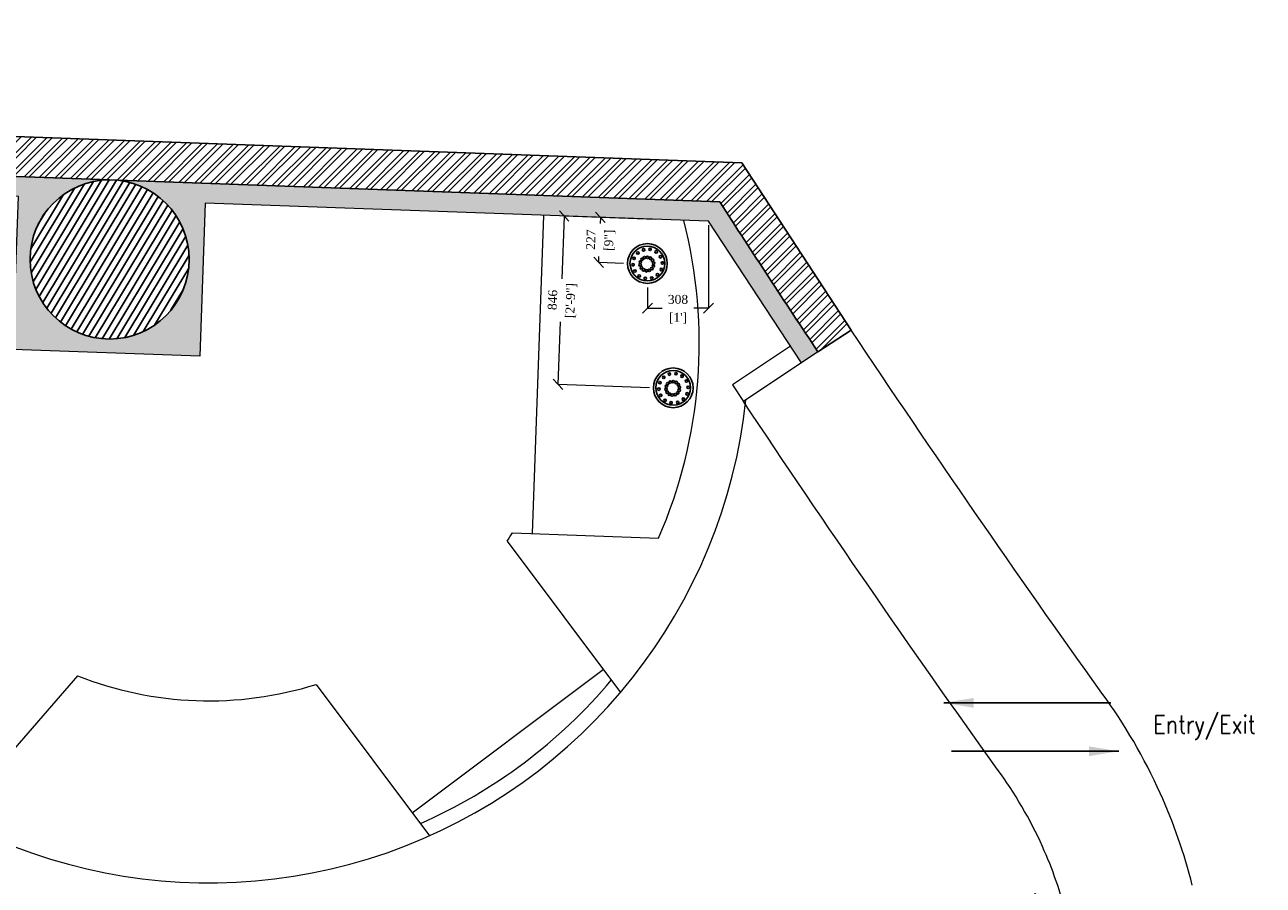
# Model space of a CAD drawing. Header units: millimetres. Extents: x 256680 to 410391, y -77299 to -22623.
# Tile 197 of 202: x 389704 to 395931, y -59976 to -55652. Entities that reach past the tile are written whole.
import ezdxf

# ---------------------------------------------------------------- set-up
doc = ezdxf.new("R2010")
doc.units = ezdxf.units.MM
doc.header["$LTSCALE"] = 2.5
for name, color, linetype, lineweight in [('CKD Equipments', 252, 'Continuous', 0), ('ELEVATION 1', 143, 'Continuous', 18), ('FURNITURES', 30, 'Continuous', 15), ('HATCH LIGHT', 250, 'Continuous', 0), ('HATCH MEDIUM', 251, 'Continuous', 5), ('ROOM TEXT', 7, 'Continuous', 5), ('TREES', 55, 'Continuous', 5), ('WALL', 132, 'Continuous', 25)]:
    doc.layers.add(name, color=color, linetype=linetype, lineweight=lineweight)
doc.layers.add('CKD Plumbing', color=6, linetype='Continuous')
doc.layers.add('sp04000g0$0$S-COLS-PATT', color=252, linetype='Continuous')
doc.styles.add('CKD_Dimension Text', font='BOOKOSI.TTF')
doc.styles.add('MTEXT', font='romans.shx', dxfattribs={"width": 0.85})
doc.styles.get("Standard").update_dxf_attribs({"font": 'GOTHIC.TTF'})
doc.dimstyles.new('AJKD_30', dxfattribs={"dimscale": 30, "dimtxt": 2, "dimasz": 1, "dimexe": 0.8, "dimexo": 0.8, "dimgap": 0.5, "dimtad": 1, "dimdec": 0, "dimzin": 0, "dimdsep": 46, "dimtxsty": 'Standard', "dimblk": 'ARCHTICK', "dimcen": 0.125, "dimclrd": 251, "dimclre": 251, "dimclrt": 42, "dimadec": 0, "dimazin": 0, "dimtfac": 1, "dimtdec": 0, "dimtix": 1, "dimtmove": 0, "dimatfit": 3, "dimfxl": 1, "dimtolj": 1, "dimtzin": 0, "dimarcsym": 1})
doc.dimstyles.new('CKD-Dimensions', dxfattribs={"dimtxt": 45, "dimasz": 50, "dimexe": 0, "dimexo": 20, "dimgap": 20, "dimtad": 0, "dimdec": 0, "dimzin": 4, "dimdsep": 46, "dimtxsty": 'CKD_Dimension Text', "dimblk": 'OBLIQUE', "dimcen": 12, "dimclrd": 150, "dimclre": 150, "dimclrt": 7, "dimadec": 0, "dimazin": 2, "dimtfac": 1, "dimtdec": 0, "dimtofl": 0, "dimtmove": 1, "dimatfit": 2, "dimfxl": 1, "dimtfillclr": 7, "dimtolj": 1, "dimtzin": 0, "dimlwd": -1, "dimlwe": -1, "dimarcsym": 0})

# ---------------------------------------------------------------- blocks, each defined once
blk = doc.blocks.new('BİTKİ')
for p, q in [((10478.4, 11267.5), (10482.5, 11270.6)), ((10455.8, 11251.4), (10459.5, 11253.9)), ((10459.5, 11253.9), (10465.7, 11257.6)), ((10465.7, 11257.6), (10469.1, 11260.2)), ((10469.1, 11260.2), (10473, 11263.8)), ((10473, 11263.8), (10478.4, 11267.5))]:
    blk.add_line(p, q)
for points in [[(10446.9, 11291.8), (10449.4, 11291), (10451.7, 11290.2), (10455.1, 11288.9), (10456.3, 11288.4), (10456.6, 11285.7), (10456.3, 11284.3), (10456.8, 11283.6), (10457.2, 11284.3), (10457.6, 11285.7), (10457.4, 11287.1), (10458, 11287.9), (10459.5, 11287.3), (10460.5, 11286), (10462.9, 11283.4), (10462.7, 11282.2), (10461.7, 11280.3), (10460.4, 11278.9), (10460.4, 11278.2), (10461.1, 11278.7), (10463, 11280.4), (10464, 11281.6), (10464.4, 11280.9), (10464.5, 11279.4), (10464.6, 11277.2), (10464.8, 11274.9), (10463.1, 11273.3), (10460.9, 11272.5), (10459.8, 11271.4), (10460.8, 11271.7), (10462.2, 11272.4), (10462.9, 11271.9), (10462.4, 11270.8), (10460.3, 11267.2), (10456.6, 11261.4), (10454.6, 11258.4), (10454.8, 11262.8), (10455, 11267.7), (10453.7, 11271.9), (10455.1, 11273.6), (10456.8, 11272.9), (10458.3, 11270.6), (10458.8, 11270.8), (10458, 11272.7), (10456.4, 11274.2), (10454.5, 11274.5), (10453, 11275.1), (10451.9, 11277), (10451, 11279.2), (10452.8, 11280.1), (10455.4, 11278.7), (10458.4, 11277.8), (10459.5, 11278.1), (10457.6, 11278.9), (10455.4, 11279.7), (10453.7, 11280.8), (10451.9, 11281), (10450.4, 11281), (10449.4, 11282.8), (10448.8, 11284.7), (10448.5, 11285.9), (10450.5, 11285.8), (10453.4, 11284.2), (10455.2, 11283.9), (10454.3, 11284.8), (10451.4, 11286.2), (10450.1, 11286.7), (10448.5, 11286.9), (10449.2, 11288.6), (10449.5, 11289.4)], [(10483.2, 11271.2), (10483.1, 11270.1), (10482.9, 11269.1), (10481.8, 11267.7), (10480.6, 11266), (10479.7, 11264.6), (10478.6, 11264.2), (10477.5, 11264.8), (10476, 11265.4), (10475.5, 11265), (10476.7, 11264.6), (10478, 11263.9), (10478.8, 11263.1), (10478.8, 11262.4), (10478.2, 11261.2), (10477.7, 11260), (10477.2, 11259.1), (10475.7, 11258.6), (10473.7, 11259.6), (10472, 11260.4), (10470.6, 11261.1), (10470.4, 11260.3), (10472.5, 11259.3), (10474.6, 11258.5), (10475.9, 11258), (10476.6, 11257.7), (10476.5, 11257.3), (10475.2, 11255.9), (10474, 11254.8), (10472.9, 11253.7), (10471.2, 11254.7), (10469.1, 11255.9), (10467.1, 11256.6), (10466.1, 11257.2), (10465.4, 11257.1), (10465.8, 11256.5), (10467.7, 11255.6), (10469.6, 11255), (10471, 11254.1), (10471.9, 11252.8), (10471.1, 11252.4), (10469.7, 11252), (10468.2, 11251.2), (10466.1, 11250.6), (10464.1, 11251.8), (10462.2, 11253.6), (10460.7, 11254.2), (10461, 11253.5), (10462, 11252.7), (10463.5, 11251.7), (10464.3, 11251), (10465.1, 11250.6), (10464.8, 11250.2), (10463.6, 11250), (10461.8, 11249.9), (10460.2, 11250.2), (10458.2, 11250.3), (10456.1, 11250.7), (10455.5, 11252.5), (10455.4, 11254.5), (10455.1, 11256), (10455.4, 11257.4), (10456.4, 11259.1), (10457.5, 11259.9), (10458.2, 11258.9), (10458.9, 11257), (10459.4, 11255.8), (10460, 11255.2), (10460.7, 11256.1), (10460.2, 11257.4), (10458.4, 11259.9), (10457.8, 11261.2), (10457.8, 11262.1), (10458.6, 11263.4), (10459.8, 11264.9), (10460.6, 11265.8), (10461.9, 11265.8), (10462.6, 11264.1), (10462.9, 11261.1), (10463.3, 11259), (10464.3, 11257.9), (10465, 11258), (10464.2, 11259.7), (10463.9, 11261.7), (10463.7, 11263.6), (10463, 11265.6), (10462.5, 11267), (10462.9, 11268), (10464, 11269.3), (10465.2, 11270.1), (10467.8, 11270.6), (10467.6, 11268.8), (10467.8, 11265.1), (10468.3, 11263.2), (10468.7, 11262.1), (10469.4, 11261.4), (10469.7, 11262.3), (10468.9, 11263.9), (10468.6, 11266.4), (10468.9, 11268.3), (10469.1, 11270.6), (10470.2, 11271.6), (10471.7, 11272), (10472.8, 11272.1), (10474, 11271.6), (10473.8, 11269.2), (10473.4, 11267.1), (10473.5, 11265.6), (10474.3, 11265.8), (10474.4, 11267.4), (10474.6, 11268.9), (10474.6, 11271.1), (10475.2, 11271.5), (10476.2, 11271.3), (10478.6, 11270.7), (10480.7, 11271), (10482.6, 11271.2)], [(10449.5, 11254.1), (10444.6, 11254.9), (10442.2, 11254.1), (10437.8, 11252.6), (10436.7, 11252.8), (10436, 11253.3), (10435.1, 11254.4), (10434.3, 11254.3), (10435.3, 11252.9), (10435.7, 11251.9), (10434.6, 11251.6), (10433.3, 11251.3), (10431.6, 11250.7), (10429.8, 11251.5), (10428.7, 11252.8), (10427.3, 11254.5), (10425.9, 11255.2), (10426, 11254.1), (10427.1, 11253.3), (10428.5, 11251.8), (10429, 11250.8), (10428.1, 11250.6), (10425.7, 11251.2), (10423.2, 11251.6), (10422.1, 11252.6), (10421.7, 11254.7), (10421.1, 11256.9), (10420.6, 11256), (10421, 11254.6), (10420.4, 11253.3), (10418.6, 11254.5), (10417, 11256.5), (10415.6, 11258.4), (10414.1, 11260.2), (10417.9, 11261), (10419.6, 11260.6), (10420.7, 11260.9), (10421.5, 11259.8), (10421.3, 11258.2), (10422, 11257.3), (10422.1, 11258.7), (10422.3, 11260.4), (10421.9, 11261.3), (10423.3, 11262.1), (10425.2, 11262.8), (10427.5, 11262.8), (10427.7, 11260.3), (10426.8, 11258.1), (10426.1, 11256.5), (10426.8, 11256.1), (10427.6, 11257.6), (10428.5, 11259.3), (10428.9, 11261.4), (10429.4, 11262.5), (10431.1, 11262.6), (10433.2, 11261.8), (10434.3, 11261), (10436.1, 11260.4), (10436.2, 11258.9), (10434.9, 11256.9), (10434.3, 11255.8), (10434.9, 11255.5), (10435.3, 11256.5), (10436.8, 11258.5), (10437.3, 11259.5), (10440.5, 11257.9), (10443.9, 11256.3), (10447.7, 11255)], [(10419.2, 11222.4), (10420.4, 11222.5), (10421.9, 11222.6), (10423.5, 11222.5), (10425.3, 11222.6), (10426.7, 11222.6), (10427.4, 11223.6), (10427.7, 11224.9), (10427.4, 11226.7), (10428.1, 11226.5), (10428.4, 11225), (10427.7, 11223.3), (10428.4, 11222.8), (10429.5, 11222.9), (10431.6, 11223.5), (10433.4, 11223.9), (10435.3, 11224.7), (10435.7, 11226.5), (10436.1, 11228.3), (10435.9, 11230), (10435.6, 11231.4), (10436.3, 11231.9), (10436.7, 11230.1), (10436.9, 11228.6), (10436.7, 11226.9), (10436.6, 11225.9), (10436.8, 11225), (10438, 11225.4), (10441, 11226.4), (10442.7, 11227.6), (10443.9, 11228.9), (10443.6, 11231.9), (10442.4, 11234), (10441.7, 11236.3), (10442.5, 11237.1), (10442.8, 11235.1), (10444, 11233.2), (10444.5, 11231.3), (10444.9, 11229.9), (10445.6, 11229.5), (10446.7, 11230.2), (10447.9, 11231.7), (10449, 11233.7), (10450.5, 11236.2), (10449.9, 11238), (10448.3, 11240.5), (10446.8, 11242.5), (10448.1, 11242.2), (10449.8, 11239.7), (10450.3, 11238.7), (10450.6, 11238.1), (10451.2, 11238.2), (10452, 11240.1), (10452.8, 11242.8), (10453.3, 11244.4), (10453.7, 11246.4), (10454.2, 11247.8), (10455.9, 11250.7), (10453.6, 11251.8), (10450.6, 11253.3), (10448.4, 11253.6), (10446.2, 11253.4), (10444.2, 11253.8), (10441.8, 11252.8), (10439.7, 11251.4), (10436.6, 11249.4), (10437, 11248.6), (10438.8, 11247.7), (10441, 11247.7), (10443.3, 11247.5), (10445.5, 11246.8), (10447, 11245.7), (10446.9, 11245.1), (10446.1, 11244.8), (10444.2, 11246.3), (10441.6, 11246.4), (10439.9, 11246.5), (10437.2, 11247.3), (10435.5, 11248.4), (10433.7, 11246.7), (10431.9, 11245.1), (10430, 11243.5), (10430.2, 11242.6), (10431.4, 11241.9), (10435, 11241.1), (10437.3, 11240.8), (10439.2, 11240.6), (10441.9, 11239.9), (10441.8, 11238.9), (10438.9, 11239.3), (10435.7, 11239.9), (10432.2, 11240.1), (10430.4, 11241), (10429.1, 11242.1), (10428, 11241.9), (10426.1, 11240.1), (10425.2, 11239.3), (10424.3, 11237.7), (10424.5, 11236.9), (10426.2, 11236.9), (10428.5, 11236.1), (10431.6, 11235.5), (10433.3, 11234.7), (10434.2, 11234.1), (10433.7, 11233.6), (10432.1, 11234.1), (10429.6, 11234.8), (10426.9, 11235.5), (10424.7, 11235.5), (10422.9, 11234.4), (10422.5, 11233.4), (10422.4, 11231.7), (10423, 11230.2), (10425.7, 11229.7), (10426.1, 11228.6), (10424.6, 11229.1), (10423, 11229.3), (10421.9, 11229.3), (10421.5, 11227.9), (10420.7, 11226.2), (10420.4, 11225), (10419.3, 11223.8)], [(10477.8, 11211.6), (10478.2, 11213.1), (10478.4, 11214.2), (10478.3, 11215.5), (10477.3, 11216.5), (10476, 11217.8), (10476.5, 11218.2), (10477.6, 11217.3), (10478.4, 11217.2), (10478.6, 11217.7), (10478.6, 11219.3), (10478.7, 11220.6), (10478.3, 11221.6), (10476.6, 11223), (10474.2, 11224.8), (10472.9, 11225.8), (10472.9, 11226.4), (10473.8, 11226.1), (10476.2, 11224.5), (10478.3, 11222.5), (10479.1, 11222.8), (10479.1, 11224.7), (10479.3, 11226.1), (10479.3, 11227.4), (10478.9, 11228.7), (10477.6, 11229.9), (10474.8, 11231), (10472.4, 11231.6), (10469.7, 11232.1), (10469, 11232.8), (10469.8, 11233), (10471.2, 11232.6), (10473.5, 11232.2), (10476.5, 11231.8), (10478.1, 11230.9), (10478.8, 11232.2), (10477.7, 11234.7), (10477.2, 11235.8), (10476.2, 11237), (10474.3, 11239.6), (10471.4, 11239.3), (10469.5, 11238.5), (10466.8, 11237.8), (10465.3, 11238), (10464.3, 11238.3), (10465.1, 11238.6), (10466.8, 11238.5), (10469, 11239.4), (10471.6, 11240.2), (10472.6, 11240.8), (10472, 11241.4), (10469.4, 11242.9), (10466.4, 11244.2), (10464.1, 11244.8), (10461.5, 11244.8), (10460.2, 11245.8), (10456.5, 11250.1), (10456.7, 11246.9), (10456.5, 11243.9), (10456.5, 11238.1), (10456.8, 11237.9), (10458.7, 11237.8), (10461.7, 11239.1), (10463.2, 11238.7), (10462.1, 11238.2), (10459.4, 11236.6), (10456.6, 11236.4), (10455.8, 11235.6), (10455.7, 11235.5), (10455.7, 11234.9), (10455.8, 11232.4), (10455.9, 11230.5), (10456.3, 11229.2), (10457.6, 11229.1), (10459.3, 11230.7), (10461.3, 11232.4), (10463.9, 11234.6), (10465.2, 11235.5), (10465, 11234.9), (10463.5, 11232.8), (10460.7, 11230.3), (10457.9, 11228), (10457.2, 11226.9), (10457.9, 11225.4), (10460, 11223.2), (10461.4, 11221.4), (10462.9, 11220.3), (10463.8, 11222.3), (10464.8, 11226.4), (10466.5, 11229.3), (10467.6, 11231.3), (10468.1, 11230.7), (10466.8, 11228.7), (10465.9, 11226.3), (10465.3, 11223.4), (10464.4, 11221), (10464.8, 11219.3), (10466.6, 11218.1), (10468.7, 11216.8), (10469.8, 11219.2), (10469.9, 11221.7), (10470.6, 11224.7), (10471.6, 11226), (10471.2, 11224), (10470.5, 11220.8), (10470.4, 11217.9), (10469.8, 11216.4), (10472.2, 11214.6), (10474.2, 11213), (10475.5, 11212), (10476.5, 11211.9)]]:
    blk.add_lwpolyline(points, close=True)
for points in [[(10455.7, 11261.5), (10457.4, 11266.1), (10459.6, 11271.7), (10460.7, 11276.9), (10458.7, 11280.8), (10455, 11285.3), (10451.1, 11289.1)], [(10454.6, 11252), (10452.2, 11254), (10449.9, 11255.8), (10447.4, 11257.4), (10444.6, 11258.7), (10442.9, 11259.6), (10443, 11260.4), (10444.9, 11261.5), (10446.8, 11261.7), (10448.7, 11261.4), (10448.8, 11262.4), (10447.2, 11262.7), (10444.9, 11262.8), (10442.7, 11261.5), (10440.3, 11261), (10438.6, 11262.1), (10436.7, 11263.2), (10435.2, 11264.5), (10434.1, 11266.1), (10434.8, 11267.3), (10438.4, 11268.5), (10441.3, 11268.6), (10444, 11268.5), (10443.8, 11269.6), (10441.7, 11269.8), (10439.2, 11269.7), (10435.8, 11268.8), (10433.5, 11268.2), (10432.3, 11269), (10431.9, 11270.8), (10431.9, 11272.4), (10432.1, 11274.8), (10434.3, 11275.6), (10436.8, 11275.6), (10437.7, 11276.4), (10436.6, 11276.7), (10434.4, 11276.2), (10432.6, 11275.7), (10432.2, 11276.2), (10432.4, 11278.4), (10430.6, 11280), (10428.9, 11281.3), (10430.9, 11281.8), (10433.2, 11282.3), (10436.1, 11282.7), (10438.4, 11282.2), (10439.1, 11281.1), (10438.1, 11278.6), (10437.7, 11277.1), (10438.7, 11277.1), (10439.5, 11279.2), (10440.1, 11280.8), (10440.5, 11281.9), (10442.4, 11280.5), (10444.2, 11279.2), (10445.7, 11277.9), (10445.6, 11276.4), (10444.4, 11273.2), (10444.4, 11271.7), (10445, 11270.7), (10445.3, 11271.9), (10445.4, 11273.4), (10446.5, 11275.4), (10448.4, 11275.9), (10450.4, 11274.3), (10451.4, 11272.5), (10452.4, 11270.4), (10451.7, 11269.1), (10450.1, 11266.2), (10449, 11264.4), (10449.8, 11264.7), (10451, 11266), (10452.4, 11268), (10453.1, 11268.1), (10453.3, 11267.1), (10453.5, 11264.9), (10453.6, 11262.5), (10454.6, 11252)], [(10454, 11253.4), (10451.3, 11258.7), (10448.3, 11265), (10444.3, 11270.3), (10440.1, 11274.6), (10436.1, 11278.6), (10433.1, 11280.4), (10430.4, 11281)], [(10444.4, 11255.6), (10436, 11254.5), (10431.3, 11255.3), (10424.9, 11255.6), (10420.4, 11257.4), (10415.5, 11259.8)], [(10453.1, 11249.9), (10448, 11244.6), (10443, 11238.5), (10438.2, 11234), (10430.8, 11228.7), (10423.6, 11224.7), (10421, 11223.7)], [(10457.1, 11247.7), (10463.6, 11238.2), (10468.2, 11233.3), (10471.7, 11227.6), (10475.3, 11219.1), (10476.2, 11213.7)]]:
    blk.add_lwpolyline(points)
for radius, start, end in [(19.2, 79.7288, 80.5286), (14, 128.4633, 135.7724), (14, 111.8281, 114.76), (14, 70.3301, 73.5895), (19.2, 299.1766, 301.4938)]:
    blk.add_arc((10455.1, 11251.8), radius, start, end)
blk = doc.blocks.new('dszv')
at = {"layer": 'HATCH MEDIUM'}
for points in [[(0, 0), (600, 0), (600, 250), (0, 250)], [(30, 30), (570, 30), (570, 220), (30, 220)]]:
    blk.add_lwpolyline(points, close=True, dxfattribs=at)
at = {"layer": 'HATCH MEDIUM', "xscale": 4.078189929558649, "yscale": 4.078189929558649, "zscale": 4.078189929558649}
for p, rotation in [((-62291.1, -4545.8), 317.1559511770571), ((62893.9, 4778.5), 137.1559511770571)]:
    blk.add_blockref('BİTKİ', p, dxfattribs=dict(at, rotation=rotation))
blk = doc.blocks.new('_ArchTick')
at = {"color": 0, "linetype": 'ByBlock', "const_width": 0.15}
blk.add_lwpolyline([(-0.5, -0.5), (0.5, 0.5)], dxfattribs=at)
blk = doc.blocks.new('100 DNT')
at = {"layer": 'CKD Plumbing'}
for centre, radius in [((-0.1, -4.7), 101.6), ((-0.1, -4.7), 88.9), ((-14, 67.3), 6.35), ((19.4, 65.3), 6.35), ((-76.7, -2.5), 6.35), ((-67.4, 29.7), 6.35), ((-45, 54.6), 6.35), ((-31.8, -2.5), 6.35), ((-31.8, -2.5), 6.35), ((-31.8, -2.5), 6.35), ((-31.8, -2.5), 6.35), ((-31.8, -2.5), 6.35), ((-31.8, -2.5), 6.35), ((-31.8, -2.5), 6.35), ((-31.8, -2.5), 6.35), ((-31.8, -2.5), 6.35), ((-31.8, -2.5), 6.35), ((-31.8, -2.5), 6.35), ((-31.8, -2.5), 6.35), ((-31.8, -2.5), 6.35), ((-31.8, -2.5), 6.35), ((-31.8, -2.5), 6.35), ((-31.8, -2.5), 6.35), ((-31.8, -2.5), 6.35), ((-31.8, -2.5), 6.35), ((-31.8, -2.5), 6.35), ((-31.8, -2.5), 6.35), ((-31.8, -2.5), 6.35), ((-31.8, -2.5), 6.35), ((-31.8, -2.5), 6.35), ((-31.8, -2.5), 6.35), ((-31.8, -2.5), 6.35), ((-31.8, -2.5), 6.35), ((-31.8, -2.5), 6.35), ((-26.3, 11.9), 6.35), ((-15, 22.4), 6.35), ((-0.4, 27), 6.35), ((14.9, 24.8), 6.35), ((27.6, 16.2), 6.35), ((35.4, 2.9), 6.35), ((48.6, 49.1), 6.35), ((67.9, 21.7), 6.35), ((-71.2, -35.5), 6.35), ((-51.9, -62.8), 6.35), ((-30.6, -17.8), 6.35), ((-22.8, -31.1), 6.35), ((-10.1, -39.7), 6.35), ((5.2, -41.9), 6.35), ((19.8, -37.3), 6.35), ((31.1, -26.8), 6.35), ((36.6, -12.4), 6.35), ((41.7, -68.3), 6.35), ((64.1, -43.4), 6.35), ((73.5, -11.3), 6.35), ((-22.6, -79.1), 6.35), ((10.8, -81.1), 6.35)]:
    blk.add_circle(centre, radius, dxfattribs=at)
blk = doc.blocks.new('100DNT')
at = {"layer": 'CKD Plumbing'}
blk.add_blockref('100 DNT', (0.1, 4.7), dxfattribs=at)
blk = doc.blocks.new('_Oblique')
at = {"color": 0, "linetype": 'ByBlock', "lineweight": -2}
blk.add_line((-0.5, -0.5), (0.5, 0.5), dxfattribs=at)
blk = doc.blocks.new('*D902')
at = {"layer": 'CKD Equipments', "color": 150}
for p, q in [((392598.3, -56619.6), (392597.3, -56649.7)), ((392722.9, -56624.1), (392598.3, -56619.6)), ((392590.2, -56846.1), (392591.3, -56816)), ((392714.7, -56850.6), (392590.2, -56846.1))]:
    blk.add_line(p, q, dxfattribs=at)
at = {"layer": 'Defpoints', "color": 0}
for p in [(392598.3, -56619.6), (392742.9, -56624.8), (392734.7, -56851.3)]:
    blk.add_point(p, dxfattribs=at)
at = {"layer": 'CKD Equipments', "color": 150, "linetype": 'ByBlock', "xscale": 50, "yscale": 50, "zscale": 50}
for p, rotation in [((392598.3, -56619.6), 87.93518763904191), ((392590.2, -56846.1), 267.9351876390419)]:
    blk.add_blockref('_Oblique', p, dxfattribs=dict(at, rotation=rotation))
at = {"layer": 'CKD Equipments', "color": 7, "char_height": 45, "attachment_point": 5, "rotation": 87.93519, "style": 'CKD_Dimension Text'}
for s, insert in [('\\A1;227', (392550.3, -56731.3)), ('\\A1;[9"]', (392645.3, -56734.7))]:
    blk.add_mtext(s, dxfattribs=dict(at, insert=insert))
blk = doc.blocks.new('*D903')
at = {"layer": 'CKD Equipments', "color": 150}
for p, q in [((393142.6, -56659.2), (393142.6, -57075.4)), ((392834.6, -56971.2), (392834.6, -57075.4)), ((392834.6, -57075.4), (392909.1, -57075.4)), ((393142.6, -57075.4), (393068.1, -57075.4))]:
    blk.add_line(p, q, dxfattribs=at)
at = {"layer": 'Defpoints', "color": 0}
for p in [(393142.6, -56639.2), (392834.6, -56951.2), (392834.6, -57075.4)]:
    blk.add_point(p, dxfattribs=at)
at = {"layer": 'CKD Equipments', "color": 150, "linetype": 'ByBlock', "xscale": 50, "yscale": 50, "zscale": 50, "rotation": 180}
blk.add_blockref('_Oblique', (392834.6, -57075.4), dxfattribs=at)
at = {"layer": 'CKD Equipments', "color": 150, "linetype": 'ByBlock', "xscale": 50, "yscale": 50, "zscale": 50}
blk.add_blockref('_Oblique', (393142.6, -57075.4), dxfattribs=at)
at = {"layer": 'CKD Equipments', "color": 7, "char_height": 45, "attachment_point": 5, "style": 'CKD_Dimension Text'}
for s, insert in [('\\A1;308', (392988.6, -57032.1)), ("\\A1;[1']", (392988.6, -57126.5))]:
    blk.add_mtext(s, dxfattribs=dict(at, insert=insert))
blk = doc.blocks.new('*D904')
at = {"layer": 'CKD Equipments', "color": 150}
for p, q in [((392416.4, -56613), (392405, -56928)), ((392875.1, -56629.6), (392416.4, -56613)), ((392385.9, -57458.8), (392397.3, -57143.9)), ((392844.6, -57475.4), (392385.9, -57458.8))]:
    blk.add_line(p, q, dxfattribs=at)
at = {"layer": 'Defpoints', "color": 0}
for p in [(392416.4, -56613), (392895.1, -56630.3), (392864.6, -57476.1)]:
    blk.add_point(p, dxfattribs=at)
at = {"layer": 'CKD Equipments', "color": 150, "linetype": 'ByBlock', "xscale": 50, "yscale": 50, "zscale": 50}
for p, rotation in [((392416.4, -56613), 87.93518763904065), ((392385.9, -57458.8), 267.9351876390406)]:
    blk.add_blockref('_Oblique', p, dxfattribs=dict(at, rotation=rotation))
at = {"layer": 'CKD Equipments', "color": 7, "char_height": 45, "attachment_point": 5, "rotation": 87.93519, "style": 'CKD_Dimension Text'}
for s, insert in [('\\A1;[2\'-9"]', (392452.2, -57037.8)), ('\\A1;846', (392357.9, -57034.4))]:
    blk.add_mtext(s, dxfattribs=dict(at, insert=insert))

msp = doc.modelspace()

# ---------------------------------------------------------------- hatches: boundary and pattern name
at = {"layer": 'HATCH LIGHT', "true_color": 0x636466}
h = msp.add_hatch(dxfattribs=at)
h.set_pattern_fill('ANSI32', color=251, scale=6)
h.set_pattern_definition([(45, (318543.99, -77219.627), (-40.411153, 40.411153), []), (45, (318570.93, -77219.627), (-40.411153, 40.411153), [])])
h.paths.add_polyline_path([(395686.8, -63084.6), (395492.9, -63133.4), (395674.4, -63854.3), (383121.8, -63854.2, -0.000263), (383107.3, -64054.2), (395931, -64054.3)])
h.paths.add_polyline_path([(383535.7, -55651.7), (383335.6, -55651.7, -0.011972), (382854.4, -64750.6), (383055, -64750.6, 0.01196)])
h.paths.add_polyline_path([(383519.3, -56192.2), (393198.3, -56541.2, 0.003501), (393692.4, -57295.2), (393860, -57186.1), (393309.9, -56345.1), (383525.6, -55992.3, -0.000262)])
h = msp.add_hatch(dxfattribs=at)
h.set_pattern_fill('ANSI36', color=251, scale=7)
h.set_pattern_definition([(45, (318543.99, -77219.627), (11.786586, 43.2174826), [55.5625, -11.1125, 0, -11.1125])])
h.paths.add_polyline_path([(389644.4, -57283.6), (390583.8, -57317.4), (390611.5, -56548), (393142.6, -56639.2), (393609.1, -57350.6), (393692.4, -57295.2, -0.003501), (393198.3, -56541.2), (390145.4, -56431.3, -0.403697), (390531, -56831, -1), (389731, -56831, -0.424809), (390145.4, -56431.3), (386312.9, -56293), (386309.3, -56392.9), (389672.1, -56514.1)])
at = {"layer": 'sp04000g0$0$S-COLS-PATT'}
h = msp.add_hatch(dxfattribs=at)
h.set_pattern_fill('ANSI31', color=256, scale=10, angle=13.97724, style=0)
h.set_pattern_definition([(58.97724, (154704.073, -111649.715), (-27.2085637, 16.3632687), [])])
edge = h.paths.add_edge_path()
edge.add_arc((390131, -56831), 400, 0, 360)

# ---------------------------------------------------------------- linework, layer by layer
at = {"layer": 'ELEVATION 1'}
for p, q in [((393554.3, -57267), (393262.3, -57461.2)), ((393692.4, -57295.2), (393317.7, -57544.5)), ((393262.3, -57461.2), (393317.7, -57544.5))]:
    msp.add_line(p, q, dxfattribs=at)
msp.add_lwpolyline([(393692.4, -57295.2), (393609.1, -57350.6), (393142.6, -56639.2), (390611.5, -56548), (390583.8, -57317.4), (389644.4, -57283.6), (389672.1, -56514.1), (386309.3, -56392.9)], dxfattribs=at)
at = {"layer": 'FURNITURES'}
for p, q in [((392312.9, -56609.3), (392255.3, -58208.3)), ((392155.9, -58204.7), (392891.4, -58231.2)), ((392128.9, -58246.5), (392699.4, -59007.1)), ((391652.7, -59611.4), (392612.6, -58891.3)), ((389969.7, -58923.4), (389345.9, -59641)), ((391169, -58966.7), (391739.5, -59727.3))]:
    msp.add_line(p, q, dxfattribs=at)
for radius, start, end in [(2465, 336.52074, 14.43282), (2715, 224.57352, 353.93164), (1800, 326.34885, 327.93519), (1800, 248.46397, 287.40641), (2640, 293.74107, 320.01419)]:
    msp.add_arc((390630.5, -57249.1), radius, start, end, dxfattribs=at)
at = {"layer": 'HATCH MEDIUM', "flags": 128}
for points in [[(395574.2, -59975.9, 0.044115), (395413.5, -59513.9, 0.052662), (395119.5, -59010.1, -0.008636), (393860, -57186.1, -0.008636)], [(394943.9, -60134.6, 0.044115), (394820.8, -59780.8, 0.053087), (394593.5, -59392, -0.00866), (393317.7, -57544.5, -0.00866)]]:
    msp.add_lwpolyline(points, format="xyb", dxfattribs=at)
at = {"layer": 'WALL'}
for p, q in [((393309.9, -56345.1), (383526.6, -55992.3)), ((393860, -57186.1), (393309.9, -56345.1))]:
    msp.add_line(p, q, dxfattribs=at)
at = {"layer": 'WALL', "flags": 128}
msp.add_lwpolyline([(393860, -57186.1), (393692.4, -57295.2, -0.003501), (393198.3, -56541.2), (383519.3, -56192.2)], format="xyb", dxfattribs=at)
at = {"layer": 'WALL'}
msp.add_circle((390131, -56831), 400, dxfattribs=at)

# ---------------------------------------------------------------- block references
at = {"layer": 'CKD Plumbing', "xscale": -0.9832238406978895, "yscale": 0.9832238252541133, "zscale": 0.9832238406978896, "rotation": 359.9999999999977}
for p in [(392834.6, -56851.3), (392964.5, -57476.1)]:
    msp.add_blockref('100DNT', p, dxfattribs=at)
at = {"layer": 'TREES', "rotation": 270}
msp.add_blockref('dszv', (394667.2, -60031.5), dxfattribs=at)

# ---------------------------------------------------------------- texts
at = {"layer": 'ROOM TEXT', "insert": (395054.6, -59243.7, 0.2), "char_height": 90, "attachment_point": 7, "style": 'MTEXT'}
msp.add_mtext_dynamic_manual_height_columns('\\A1;\\pxqc;Entry/Exit', width=1162.931, gutter_width=1.8, heights=[0], dxfattribs=at)

# ---------------------------------------------------------------- dimensions: what is measured, and where the dimension line sits
at = {"layer": 'CKD Equipments'}
for p1, p2, distance, picture, middle in [((392864.6, -57476.1), (392895.1, -56630.3), 479, '*D904', (392401.2, -57035.9)), ((392734.7, -56851.3), (392742.9, -56624.8), 144.6, '*D902', (392594.3, -56732.8))]:
    dim = msp.add_aligned_dim(p1=p1, p2=p2, distance=distance, dimstyle='CKD-Dimensions', override={"dimpost": '\\X'}, dxfattribs=at)
    dim.commit()
    dim.dimension.update_dxf_attribs({"geometry": picture, "text_midpoint": middle})
dim = msp.add_linear_dim(base=(392834.6, -57075.4), p1=(393142.6, -56639.2), p2=(392834.6, -56951.2), dimstyle='CKD-Dimensions', override={"dimpost": '\\X'}, dxfattribs=at)
dim.commit()
dim.dimension.update_dxf_attribs({"geometry": '*D903', "text_midpoint": (392988.6, -57075.4)})

# ---------------------------------------------------------------- leaders
at = {"layer": 'ELEVATION 1', "ltscale": 4}
for points in [[(394325.2, -59059.3), (395165.1, -59059.3)], [(395204.4, -59302.6), (394364.5, -59302.6)]]:
    msp.add_leader(points, dimstyle='AJKD_30', override={"dimasz": 5, "dimtad": 0, "dimclrd": 256, "dimfxl": 0.18, "dimfxlon": 1, "dimarcsym": 2}, dxfattribs=at)

doc.saveas('drawing.dxf')
